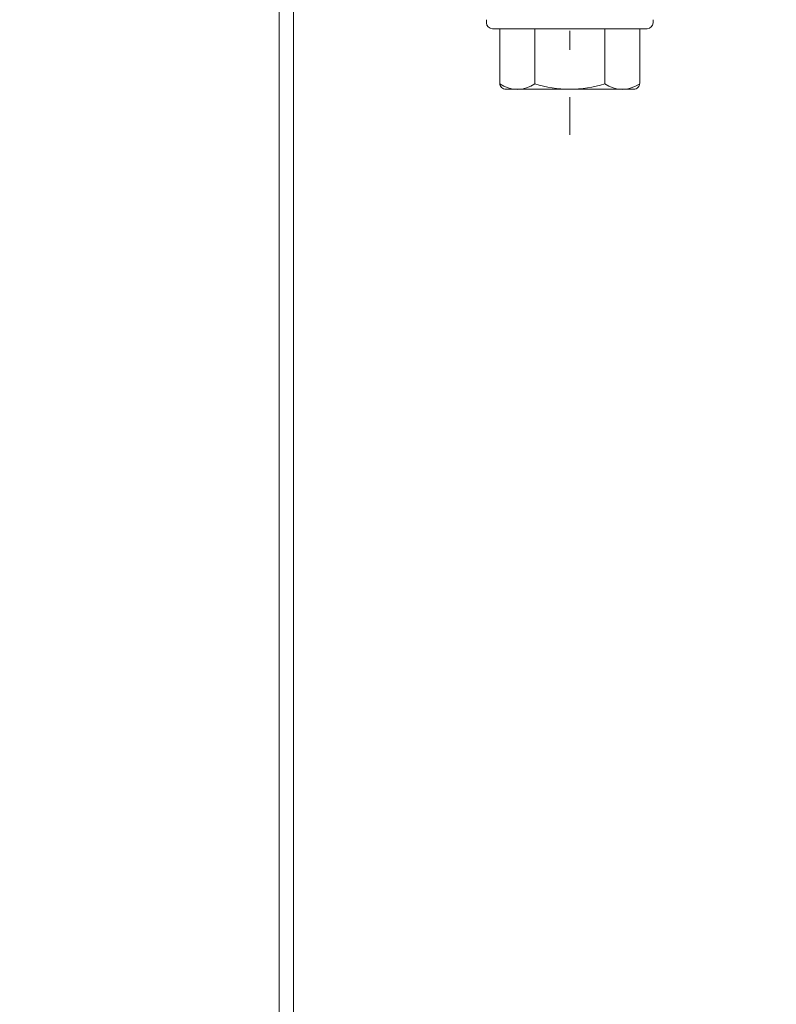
# Paper-space layout 'AD-03 DETAL MONTAŻU OKNA' of a CAD drawing. Header units: millimetres. Extents: x 0 to 420, y 0 to 297.
# Tile 4 of 40: x 96.68 to 100.67, y 41.85 to 47.06. Entities that reach past the tile are written whole.
import ezdxf
from ezdxf.xclip import XClip

# ---------------------------------------------------------------- set-up
doc = ezdxf.new("R2010")
doc.units = ezdxf.units.MM
doc.header["$MEASUREMENT"] = 0
doc.header["$XCLIPFRAME"] = 0
doc.linetypes.add('051017 Zielona dla najemcy +1$0$STRICHPUNKT', pattern=[10, 5, -2.5, 0, -2.5])
doc.layers.add('0_Nr_pióra__10', color=7, linetype='Continuous', lineweight=13, true_color=0x4b4b4b)
doc.layers.add('A_podrys', color=7, linetype='Continuous')

# ---------------------------------------------------------------- blocks, each defined once
blk = doc.blocks.new('Rysunek_1_1', base_point=(-23204.6361, -13199.2849))
at = {"layer": '0_Nr_pióra__10', "color": 251, "linetype": '051017 Zielona dla najemcy +1$0$STRICHPUNKT', "lineweight": 13, "ltscale": 0.1, "true_color": 0x4b4b4b}
blk.add_line((99.5822, 48.8478), (99.5822, 46.4488), dxfattribs=at)
at = {"layer": '0_Nr_pióra__10', "color": 251, "linetype": 'Continuous', "lineweight": 13, "ltscale": 0.1, "true_color": 0x4b4b4b}
for p, q in [((99.1422, 47.0566), (99.1422, 47.0406)), ((100.0222, 47.0566), (100.0222, 47.0406)), ((99.1742, 47.0086), (99.9902, 47.0086)), ((99.3975, 47.0086), (99.3975, 46.7176)), ((99.767, 47.0086), (99.767, 46.7177))]:
    blk.add_line(p, q, dxfattribs=at)
at = {"layer": '0_Nr_pióra__10', "color": 251, "linetype": 'Continuous', "lineweight": 13, "ltscale": 0.1, "true_color": 0x4b4b4b, "flags": 128}
blk.add_lwpolyline([(100.548, 47.4036), (98.273, 47.4036, 0.414214), (98.048, 47.1786), (98.048, 41.3408, -0.414214), (97.898, 41.1908), (91.248, 41.1908, -1), (91.248, 41.2908), (93.148, 41.2908), (93.148, 41.3658), (91.248, 41.3658, 1), (91.248, 41.1158), (97.898, 41.1158, 0.414214), (98.123, 41.3408), (98.123, 47.1786, -0.414214), (98.273, 47.3286), (100.548, 47.3286, 1), (100.548, 47.5786), (98.648, 47.5786), (98.648, 47.5036), (100.548, 47.5036, -1)], format="xyb", close=True, dxfattribs=at)
blk.add_lwpolyline([(99.9517, 47.0086), (99.9517, 46.7206, -0.414214), (99.9197, 46.6886), (99.2447, 46.6886, -0.414214), (99.2127, 46.7206), (99.2127, 47.0086)], format="xyb", dxfattribs=at)
blk.add_lwpolyline([(99.9517, 47.0086), (99.9517, 46.7206, -0.414214), (99.9197, 46.6886), (99.2447, 46.6886, -0.414214), (99.2127, 46.7206), (99.2127, 47.0086)], format="xyb", dxfattribs=at)
blk.add_lwpolyline([(99.9517, 47.0086), (99.9517, 46.7206, -0.414214), (99.9197, 46.6886), (99.2447, 46.6886, -0.414214), (99.2127, 46.7206), (99.2127, 47.0086)], format="xyb", dxfattribs=at)
at = {"layer": '0_Nr_pióra__10', "color": 251, "linetype": 'Continuous', "lineweight": 13, "ltscale": 0.1, "true_color": 0x4b4b4b}
for centre, radius, start, end in [((99.1742, 47.0406), 0.032, 180, 270), ((99.9902, 47.0406), 0.032, 270, 0), ((99.3052, 46.8497), 0.1612, 235.0561, 304.9439), ((99.5822, 47.2903), 0.6017, 252.1215, 287.8862), ((99.8593, 46.8497), 0.1612, 235.0561, 304.9439)]:
    blk.add_arc(centre, radius, start, end, dxfattribs=at)

psp = doc.layouts.new('AD-03 DETAL MONTAŻU OKNA')

# ---------------------------------------------------------------- block references
at = {"layer": 'A_podrys', "color": 37, "linetype": 'Continuous', "lineweight": 5, "true_color": 0x656532}
ref = psp.add_blockref('Rysunek_1_1', (-23204.6361, -13199.2849), dxfattribs=at)
XClip(ref).set_block_clipping_path([(34.9289216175, 13.2127592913), (219.0040190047, 283.3682711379)])

doc.saveas('drawing.dxf')
